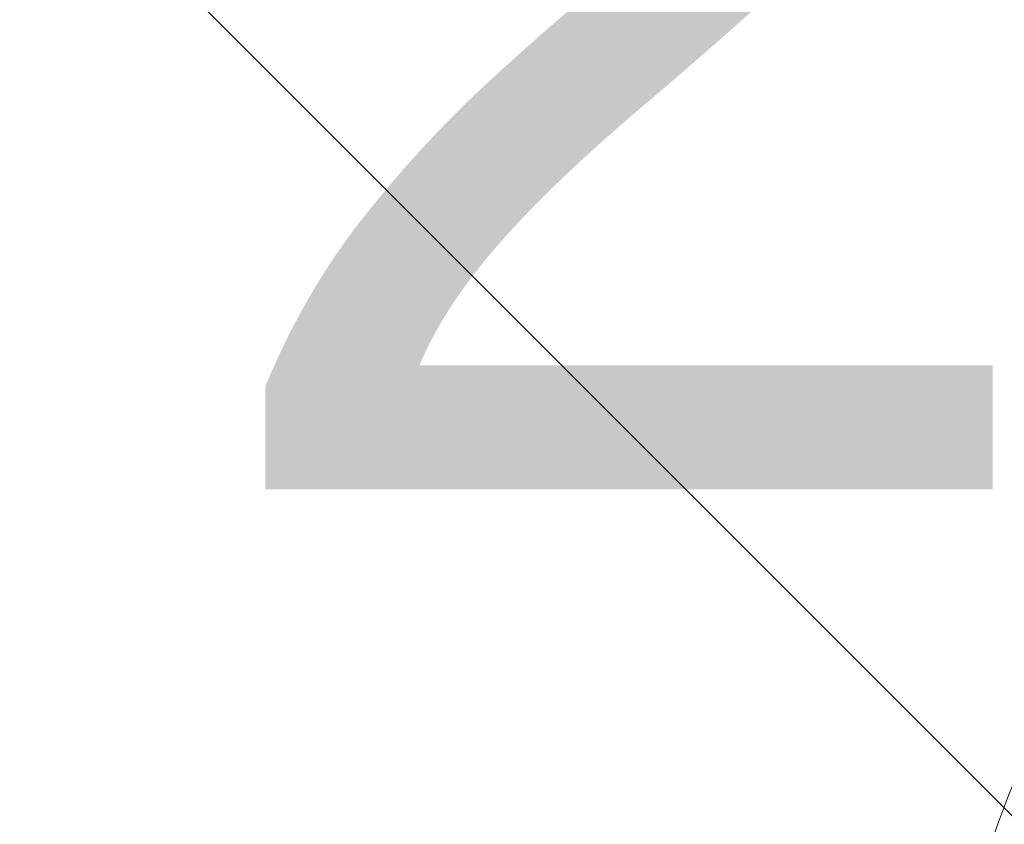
# Model space of a CAD drawing. Header units: metres. Extents: x 179483 to 180084, y 582739 to 582904.
# Tile 69 of 205: x 179764.052 to 179765.085, y 582813.553 to 582814.397. Entities that reach past the tile are written whole.
import ezdxf

# ---------------------------------------------------------------- set-up
doc = ezdxf.new("R2010")
doc.units = ezdxf.units.M
doc.layers.get('0').update_dxf_attribs({"linetype": 'CONTINUOUS', "lineweight": 9})
doc.layers.add('TA - VERDACHT_OBJECT', color=1, linetype='CONTINUOUS', lineweight=18)
doc.layers.add('TA - VRIJGEGEVEN TOT 4M-MV', color=3, linetype='CONTINUOUS', lineweight=18)
doc.styles.get("Standard").update_dxf_attribs({"font": 'arial.ttf'})

# ---------------------------------------------------------------- blocks, each defined once
blk = doc.blocks.new('Object')
at = {"lineweight": 20}
blk.add_circle((0, 0), 1.2358, dxfattribs=at)
at = {"color": 7}
blk.add_attdef('1', (-2.4803, 0.7741), '', height=1.2, dxfattribs=at)

msp = doc.modelspace()

# ---------------------------------------------------------------- hatches: boundary and pattern name
at = {"layer": 'TA - VRIJGEGEVEN TOT 4M-MV'}
h = msp.add_hatch(dxfattribs=at)
h.set_pattern_fill('ANSI31', color=256, scale=0.3, angle=90, style=0)
h.paths.add_polyline_path([(179736.9046, 582819.8328), (179732.6495, 582821.1255), (179729.8142, 582821.5339), (179723.2543, 582822.0152), (179721.5155, 582820.1667), (179722.115, 582819.3332), (179723.6414, 582817.8851), (179731.0262, 582815.827), (179733.221, 582815.6807), (179739.0409, 582815.4546), (179745.8884, 582815.3089), (179750.2592, 582814.7262), (179757.6523, 582813.382), (179757.6635, 582813.4305), (179760.3446, 582813.2541), (179760.589, 582813.2834), (179762.6917, 582813.0997), (179765.0358, 582812.9455), (179770.7591, 582813.0425), (179770.7193, 582813.4675), (179770.4538, 582814.5292), (179770.1154, 582816.2673), (179766.7819, 582817.4077), (179764.4538, 582817.7957), (179761.6407, 582817.8927), (179759.7006, 582817.7957), (179758.3655, 582818.4091), (179751.0073, 582818.9599), (179748.5537, 582819.2427), (179745.829, 582818.0867), (179742.3725, 582819.9551), (179741.8676, 582820.0133)])

# ---------------------------------------------------------------- block references
at = {"layer": 'TA - VERDACHT_OBJECT', "linetype": 'ByBlock'}
msp.add_blockref('Object', (179766.24, 582813.13), dxfattribs=at).add_auto_attribs({'1': ' 229'})

doc.saveas('drawing.dxf')
